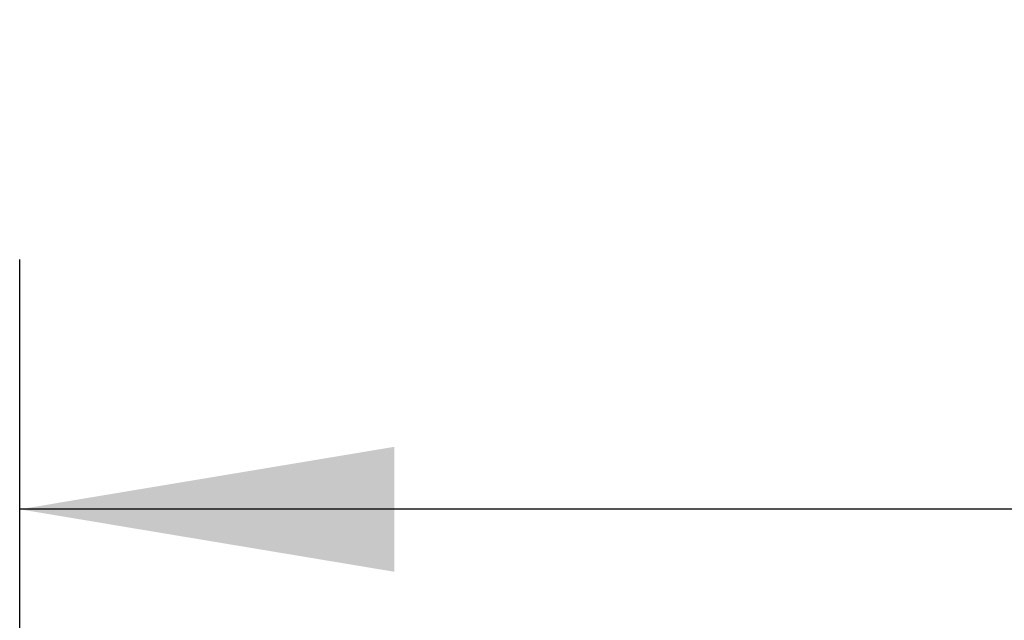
# Model space of a CAD drawing. Header units: millimetres. Extents: x 0 to 420, y 0 to 297.
# Tile 31 of 106: x 59.29 to 67.18, y 242.91 to 247.72. Entities that reach past the tile are written whole.
import ezdxf

# ---------------------------------------------------------------- set-up
doc = ezdxf.new("R2010")
doc.units = ezdxf.units.MM
doc.layers.add('QUOTE', color=174, linetype='Continuous')
doc.styles.add('SLDTEXTSTYLE3', font='TXT', dxfattribs={"width": 0.75})
doc.dimstyles.new('SLDDIMSTYLE0', dxfattribs={"dimtxt": 3, "dimasz": 3, "dimexe": 0, "dimexo": 0.0625, "dimgap": 0.75, "dimtad": 1, "dimlfac": 18.853083, "dimrnd": 1e-09, "dimzin": 12, "dimdsep": 46, "dimtxsty": 'SLDTEXTSTYLE3', "dimsah": 1, "dimcen": 0.09, "dimadec": 0, "dimazin": 3, "dimtfac": 1, "dimtdec": 3, "dimtofl": 0, "dimtmove": 0, "dimatfit": 3, "dimfxl": 0, "dimfrac": 2, "dimtolj": 1, "dimtzin": 12, "dimarcsym": 0})

# ---------------------------------------------------------------- blocks, each defined once
blk = doc.blocks.new('_D')
at = {"layer": 'QUOTE'}
for p, q in [((59.2891, 240.0072), (59.2891, 245.8024)), ((218.4142, 240.0072), (218.4142, 245.8024)), ((218.4142, 243.8024), (59.2891, 243.8024))]:
    blk.add_line(p, q, dxfattribs=at)
for points in [[(59.2891, 243.8024), (62.2891, 243.3024), (62.2891, 244.3024)], [(218.4142, 243.8024), (215.4142, 244.3024), (215.4142, 243.3024)]]:
    blk.add_solid(points, dxfattribs=at)
at = {"layer": 'QUOTE', "insert": (134.4183, 247.6696), "char_height": 3, "attachment_point": 1, "style": 'SLDTEXTSTYLE3'}
blk.add_mtext('3000', dxfattribs=at)

msp = doc.modelspace()

# ---------------------------------------------------------------- dimensions: what is measured, and where the dimension line sits
at = {"layer": 'QUOTE'}
dim = msp.add_linear_dim(base=(59.28906, 243.80241), p1=(218.41423, 238.00717), p2=(59.28906, 238.00717), dimstyle='SLDDIMSTYLE0', dxfattribs=at)
dim.commit()
dim.dimension.update_dxf_attribs({"geometry": '_D', "text_midpoint": (138.85165, 243.80241), "dimtype": 160})

doc.saveas('drawing.dxf')
